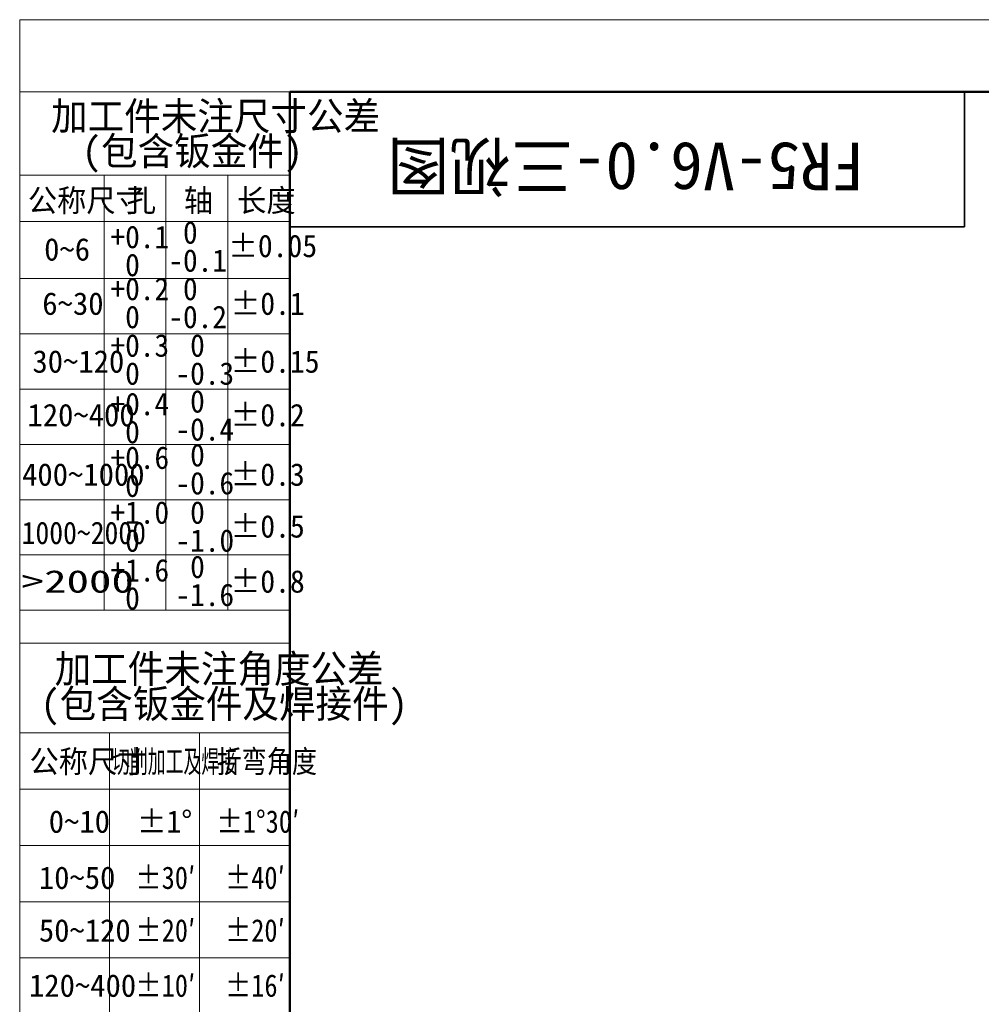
# Model space of a CAD drawing. Header units: millimetres. Extents: x 0 to 3360, y 0 to 2379.
# Tile 6 of 21: x 0 to 684, y 1679 to 2379. Entities that reach past the tile are written whole.
import ezdxf

# ---------------------------------------------------------------- set-up
doc = ezdxf.new("R2010")
doc.units = ezdxf.units.MM
doc.header["$LTSCALE"] = 8
doc.layers.get('0').update_dxf_attribs({"lineweight": 18})
doc.layers.add('标注层', color=150, linetype='Continuous', lineweight=18)
doc.styles.add('SLDTEXTSTYLE0', font='txt')
doc.styles.add('SLDTEXTSTYLE10', font='txt', dxfattribs={"width": 0.610825})
doc.styles.add('SLDTEXTSTYLE3', font='txt')
doc.styles.add('SLDTEXTSTYLE4', font='txt')
doc.styles.add('SLDTEXTSTYLE5', font='txt', dxfattribs={"width": 0.957143})
doc.styles.add('SLDTEXTSTYLE6', font='txt', dxfattribs={"width": 0.968558})
doc.styles.add('SLDTEXTSTYLE7', font='txt', dxfattribs={"width": 0.902411})
doc.styles.add('SLDTEXTSTYLE8', font='txt', dxfattribs={"width": 1.466704})
doc.styles.add('SLDTEXTSTYLE9', font='txt', dxfattribs={"width": 0.858748})

# ---------------------------------------------------------------- blocks, each defined once
blk = doc.blocks.new('SW_NOTE_2')
at = {"layer": '标注层', "color": 0, "char_height": 20, "attachment_point": 2, "style": 'SLDTEXTSTYLE3'}
for s, insert, width in [('加工件未注尺寸公差', (123.75, 25.78), 354.2382), ('(包含钣金件)', (107.28, 0.89), 221.0526)]:
    blk.add_mtext(s, dxfattribs=dict(at, insert=insert, width=width))
blk = doc.blocks.new('SW_NOTE_3')
at = {"layer": '标注层', "color": 0, "char_height": 16, "attachment_point": 1, "style": 'SLDTEXTSTYLE5'}
for s, insert, width in [(' 0', (0, 20.63), 28.4226), ('-0.1', (0, 0.71), 59.0088)]:
    blk.add_mtext(s, dxfattribs=dict(at, insert=insert, width=width))
blk = doc.blocks.new('SW_NOTE_4')
at = {"layer": '标注层', "color": 0, "char_height": 16, "attachment_point": 1, "style": 'SLDTEXTSTYLE5'}
for s, insert, width in [('+0.1', (0, 20.63), 58.9664), (' 0', (0, 0.71), 28.4226)]:
    blk.add_mtext(s, dxfattribs=dict(at, insert=insert, width=width))
blk = doc.blocks.new('SW_NOTE_5')
at = {"layer": '标注层', "color": 0, "char_height": 16, "attachment_point": 1, "style": 'SLDTEXTSTYLE5'}
for s, insert, width in [('+0.2', (0, 20.63), 63.5055), (' 0', (0, 0.71), 28.4226)]:
    blk.add_mtext(s, dxfattribs=dict(at, insert=insert, width=width))
blk = doc.blocks.new('SW_NOTE_6')
at = {"layer": '标注层', "color": 0, "char_height": 16, "attachment_point": 1, "style": 'SLDTEXTSTYLE5'}
for s, insert, width in [('+0.3', (0, 20.63), 63.6752), (' 0', (0, 0.71), 28.4226)]:
    blk.add_mtext(s, dxfattribs=dict(at, insert=insert, width=width))
blk = doc.blocks.new('SW_NOTE_7')
at = {"layer": '标注层', "color": 0, "char_height": 16, "attachment_point": 1, "style": 'SLDTEXTSTYLE5'}
for s, insert, width in [('+0.4', (0, 20.63), 64.7782), (' 0', (0, 0.71), 28.4226)]:
    blk.add_mtext(s, dxfattribs=dict(at, insert=insert, width=width))
blk = doc.blocks.new('SW_NOTE_8')
at = {"layer": '标注层', "color": 0, "char_height": 16, "attachment_point": 1, "style": 'SLDTEXTSTYLE5'}
for s, insert, width in [(' 0', (0, 20.63), 28.4226), ('-0.2', (0, 0.71), 63.548)]:
    blk.add_mtext(s, dxfattribs=dict(at, insert=insert, width=width))
blk = doc.blocks.new('SW_NOTE_9')
at = {"layer": '标注层', "color": 0, "char_height": 16, "attachment_point": 1, "style": 'SLDTEXTSTYLE5'}
for s, insert, width in [(' 0', (0, 20.63), 28.4226), ('-0.3', (0, 0.71), 63.7176)]:
    blk.add_mtext(s, dxfattribs=dict(at, insert=insert, width=width))
blk = doc.blocks.new('SW_NOTE_10')
at = {"layer": '标注层', "color": 0, "char_height": 16, "attachment_point": 1, "style": 'SLDTEXTSTYLE5'}
for s, insert, width in [(' 0', (0, 20.63), 28.4226), ('-0.4', (0, 0.71), 64.8206)]:
    blk.add_mtext(s, dxfattribs=dict(at, insert=insert, width=width))
blk = doc.blocks.new('SW_NOTE_11')
at = {"layer": '标注层', "color": 0, "char_height": 16, "attachment_point": 1, "style": 'SLDTEXTSTYLE5'}
for s, insert, width in [('+0.6', (0, 20.63), 63.8873), (' 0', (0, 0.71), 28.4226)]:
    blk.add_mtext(s, dxfattribs=dict(at, insert=insert, width=width))
blk = doc.blocks.new('SW_NOTE_12')
at = {"layer": '标注层', "color": 0, "char_height": 16, "attachment_point": 1, "style": 'SLDTEXTSTYLE5'}
for s, insert, width in [(' 0', (0, 20.63), 28.4226), ('-0.6', (0, 0.71), 63.9297)]:
    blk.add_mtext(s, dxfattribs=dict(at, insert=insert, width=width))
blk = doc.blocks.new('SW_NOTE_13')
at = {"layer": '标注层', "color": 0, "char_height": 16, "attachment_point": 1, "style": 'SLDTEXTSTYLE5'}
for s, insert, width in [('+1.0', (0, 20.63), 63.9722), (' 0', (0, 0.71), 28.4226)]:
    blk.add_mtext(s, dxfattribs=dict(at, insert=insert, width=width))
blk = doc.blocks.new('SW_NOTE_14')
at = {"layer": '标注层', "color": 0, "char_height": 16, "attachment_point": 1, "style": 'SLDTEXTSTYLE5'}
for s, insert, width in [(' 0', (0, 20.63), 28.4226), ('-1.0', (0, 0.71), 64.0146)]:
    blk.add_mtext(s, dxfattribs=dict(at, insert=insert, width=width))
blk = doc.blocks.new('SW_NOTE_15')
at = {"layer": '标注层', "color": 0, "char_height": 16, "attachment_point": 1, "style": 'SLDTEXTSTYLE5'}
for s, insert, width in [('+1.6', (0, 20.63), 63.8873), (' 0', (0, 0.71), 28.4226)]:
    blk.add_mtext(s, dxfattribs=dict(at, insert=insert, width=width))
blk = doc.blocks.new('SW_NOTE_16')
at = {"layer": '标注层', "color": 0, "char_height": 16, "attachment_point": 1, "style": 'SLDTEXTSTYLE5'}
for s, insert, width in [(' 0', (0, 20.63), 28.4226), ('-1.6', (0, 0.71), 63.9297)]:
    blk.add_mtext(s, dxfattribs=dict(at, insert=insert, width=width))
blk = doc.blocks.new('SW_NOTE_17')
at = {"layer": '标注层', "color": 0, "char_height": 20, "attachment_point": 2, "style": 'SLDTEXTSTYLE3'}
for s, insert, width in [('加工件未注角度公差', (123.75, 25.78), 354.349), ('(包含钣金件及焊接件)', (127.32, 0.89), 381.4404)]:
    blk.add_mtext(s, dxfattribs=dict(at, insert=insert, width=width))

msp = doc.modelspace()

# ---------------------------------------------------------------- linework, layer by layer
at = {"color": 7, "linetype": 'Continuous', "lineweight": 18}
for q in [(3359.944, 2379.173), (-0.004, 3.173)]:
    msp.add_line((-0.004, 2379.173), q, dxfattribs=at)
at = {"color": 1, "linetype": 'Continuous', "lineweight": 18}
for p, q in [((191.967, 2327.916), (-0.004, 2327.916)), ((-0.004, 2327.916), (-0.004, 3.173)), ((59.945, 2268.585), (-0.004, 2268.585)), ((59.945, 2268.585), (59.945, 2236.585)), ((59.945, 2268.585), (103.952, 2268.585)), ((103.952, 2268.585), (103.952, 1959.198)), ((147.96, 2268.585), (103.952, 2268.585)), ((147.96, 2268.585), (147.96, 1959.198)), ((147.96, 2268.585), (191.967, 2268.585)), ((-0.033, 2235.593), (191.967, 2235.593)), ((59.945, 2239.636), (59.945, 1959.198)), ((-0.033, 2195.203), (191.967, 2195.203)), ((-0.033, 2155.869), (191.967, 2155.869)), ((-0.033, 2116.535), (191.967, 2116.535)), ((-0.033, 2077.201), (191.967, 2077.201)), ((-0.033, 2037.866), (191.967, 2037.866)), ((-0.033, 1998.532), (191.967, 1998.532)), ((-0.033, 1959.198), (191.967, 1959.198)), ((-0.004, 1935.773), (191.967, 1935.773)), ((63.944, 1871.957), (-0.004, 1871.957)), ((63.944, 1871.957), (63.944, 1631.957)), ((63.944, 1871.957), (127.944, 1871.957)), ((127.944, 1871.957), (127.944, 1631.957)), ((127.944, 1871.957), (191.967, 1871.957)), ((-0.004, 1831.957), (191.967, 1831.957)), ((-0.004, 1791.957), (191.967, 1791.957)), ((-0.004, 1751.957), (191.967, 1751.957)), ((-0.004, 1711.957), (191.967, 1711.957))]:
    msp.add_line(p, q, dxfattribs=at)
at = {"color": 7, "linetype": 'Continuous', "lineweight": 50}
for p, q in [((191.967, 47.916), (191.967, 2327.916)), ((191.967, 2327.916), (3311.967, 2327.916))]:
    msp.add_line(p, q, dxfattribs=at)
at = {"color": 7, "linetype": 'Continuous', "lineweight": 35}
for p, q in [((671.967, 2231.916), (671.967, 2327.916)), ((191.967, 2231.916), (671.967, 2231.916))]:
    msp.add_line(p, q, dxfattribs=at)

# ---------------------------------------------------------------- block references
at = {"layer": '标注层', "color": 1}
for name, p in [('SW_NOTE_2', (15.551, 2294.854)), ('SW_NOTE_3', (105.703, 2215.241)), ('SW_NOTE_4', (64.574, 2212.07)), ('SW_NOTE_5', (64.574, 2175.097)), ('SW_NOTE_8', (105.703, 2175.097)), ('SW_NOTE_6', (64.574, 2134.886)), ('SW_NOTE_9', (110.778, 2134.886)), ('SW_NOTE_10', (110.778, 2095.176)), ('SW_NOTE_7', (64.574, 2093.291)), ('SW_NOTE_11', (64.574, 2055.104)), ('SW_NOTE_12', (110.79, 2056.895)), ('SW_NOTE_13', (64.574, 2016.11)), ('SW_NOTE_14', (110.79, 2016.11)), ('SW_NOTE_15', (64.574, 1975.043)), ('SW_NOTE_16', (110.79, 1977.496)), ('SW_NOTE_17', (18.054, 1901.801))]:
    msp.add_blockref(name, p, dxfattribs=at)

# ---------------------------------------------------------------- texts
at = {"color": 7, "linetype": 'Continuous', "lineweight": 0, "insert": (431.195, 2257.802), "char_height": 33.86667, "width": 715.92998, "attachment_point": 2, "rotation": 180, "style": 'SLDTEXTSTYLE0'}
msp.add_mtext('FR5-V6.0-三视图', dxfattribs=at)
at = {"layer": '标注层', "color": 1, "char_height": 16, "attachment_point": 1}
for s, insert, width, style in [('公称尺寸', (5.789, 2258.644), 124.01108, 'SLDTEXTSTYLE3'), ('孔', (76.063, 2258.644), 27.4349, 'SLDTEXTSTYLE3'), ('轴', (116.792, 2258.644), 26.32687, 'SLDTEXTSTYLE3'), ('长度', (154.585, 2258.644), 60.27701, 'SLDTEXTSTYLE3'), ('%%P0.05', (148.274, 2226.31), 84.48187, 'SLDTEXTSTYLE6'), ('0~6', (17.374, 2223.859), 43.2133, 'SLDTEXTSTYLE4'), ('6~30', (16.068, 2185.302), 59.25762, 'SLDTEXTSTYLE4'), ('%%P0.1', (149.987, 2185.302), 64.21996, 'SLDTEXTSTYLE6'), ('30~120', (9.035, 2144.153), 91.8338, 'SLDTEXTSTYLE4'), ('%%P0.15', (149.987, 2144.153), 84.48187, 'SLDTEXTSTYLE6'), ('%%P0.2', (149.987, 2106.04), 68.81323, 'SLDTEXTSTYLE6'), ('120~400', (5.523, 2106.04), 105.52909, 'SLDTEXTSTYLE4'), ('400~1000', (1.68, 2063.767), 124.76454, 'SLDTEXTSTYLE4'), ('%%P0.3', (149.987, 2063.767), 68.98494, 'SLDTEXTSTYLE6'), ('%%P0.5', (149.987, 2026.896), 68.89908, 'SLDTEXTSTYLE6'), ('1000~2000', (1.369, 2022.26), 124.26768, 'SLDTEXTSTYLE7'), ('%%P0.8', (149.987, 1987.753), 69.28543, 'SLDTEXTSTYLE6'), ('>2000', (1.369, 1987.753), 124.68205, 'SLDTEXTSTYLE8'), ('公称尺寸', (6.983, 1859.725), 124.01108, 'SLDTEXTSTYLE3'), ('切削加工及焊接', (65.623, 1859.725), 134.03636, 'SLDTEXTSTYLE10'), ('折弯角度', (139.953, 1859.725), 107.10326, 'SLDTEXTSTYLE9'), ('0~10', (20.643, 1816.979), 59.39058, 'SLDTEXTSTYLE4'), ('%%P1%%D', (83.289, 1816.979), 49.96793, 'SLDTEXTSTYLE6'), ('%%P1%%D30′', (139.953, 1816.979), 99.33884, 'SLDTEXTSTYLE9'), ('%%P30′', (82.233, 1777.058), 58.00475, 'SLDTEXTSTYLE9'), ('%%P40′', (145.953, 1777.058), 58.00475, 'SLDTEXTSTYLE9'), ('10~50', (13.62, 1777.058), 73.3518, 'SLDTEXTSTYLE4'), ('50~120', (13.62, 1739.593), 91.8338, 'SLDTEXTSTYLE4'), ('%%P20′', (82.233, 1739.593), 58.00475, 'SLDTEXTSTYLE9'), ('%%P20′', (145.953, 1739.593), 58.00475, 'SLDTEXTSTYLE9'), ('%%P10′', (82.233, 1700.351), 58.00475, 'SLDTEXTSTYLE9'), ('%%P16′', (145.965, 1700.351), 57.96669, 'SLDTEXTSTYLE9'), ('120~400', (6.598, 1700.351), 105.52909, 'SLDTEXTSTYLE4')]:
    msp.add_mtext(s, dxfattribs=dict(at, insert=insert, width=width, style=style))

doc.saveas('drawing.dxf')
